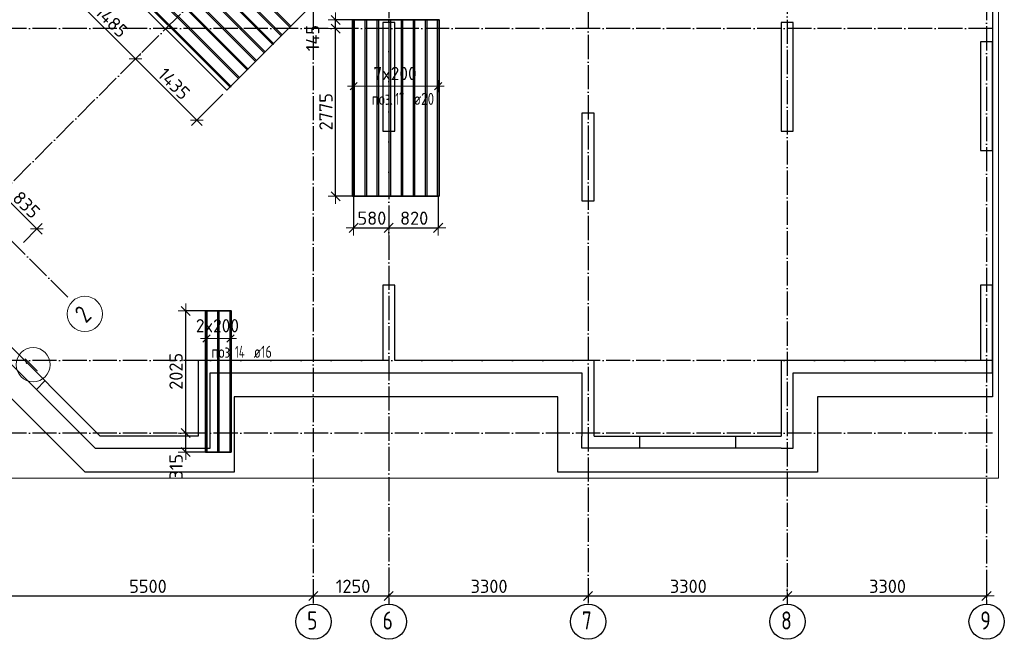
# Model space of a CAD drawing. Header units: millimetres. Extents: x -3483 to 105345, y -283423 to 72284.
# Tile 26 of 155: x 49036 to 65345, y -143417 to -133152. Entities that reach past the tile are written whole.
import ezdxf

# ---------------------------------------------------------------- set-up
doc = ezdxf.new("R2010")
doc.units = ezdxf.units.MM
doc.header["$PDMODE"] = 65
for name, pattern in [('______11', [500, 400, -50, 0, -50]), ('______2', [270, 200, -70]), ('______5', [1100, 800, -100, 100, -100])]:
    doc.linetypes.add(name, pattern=pattern)
for name, color, linetype, lineweight in [('Standard', 7, 'Continuous', 25), ('Колонна (1)', 7, 'Continuous', 35), ('Колонна (2)', 7, 'Continuous', 35), ('Размерная линия_ общее', 7, 'Continuous', 13), ('Стена_ общее', 7, 'Continuous', 35), ('Фундамент_ общее', 7, 'Continuous', 35)]:
    doc.layers.add(name, color=color, linetype=linetype, lineweight=lineweight)
doc.layers.add('Арм.стержн.Доп. Арм ниж.зоны У', color=7, linetype='Continuous', lineweight=35, true_color=0x1cff1c)
doc.layers.add('Осевая линия_ общее', color=7, linetype='______5', lineweight=13, true_color=0xa0a0a0)
doc.styles.add('ISOCPEUR', font='ISOCPEUR')
doc.dimstyles.new('DIMSTYLE_4', dxfattribs={"dimtxt": 220, "dimasz": 250, "dimexe": 0, "dimexo": 0, "dimgap": 110, "dimtad": 2, "dimdec": 0, "dimrnd": 5, "dimzin": 12, "dimdsep": 46, "dimtxsty": 'ISOCPEUR', "dimblk1": 'ALL_ML_STRICH', "dimblk2": 'ALL_ML_STRICH', "dimsah": 1, "dimcen": 0, "dimclrd": 7, "dimclre": 256, "dimclrt": 7, "dimadec": 0, "dimazin": 0, "dimtfac": 1, "dimtdec": 0, "dimtix": 1, "dimtmove": 2, "dimatfit": 3, "dimfxl": 0, "dimtzin": 0, "dimlwd": 0, "dimlwe": -3, "dimarcsym": 0})
doc.dimstyles.new('DIMSTYLE_5', dxfattribs={"dimtxt": 220, "dimasz": 250, "dimexe": 0, "dimexo": 0, "dimgap": 110, "dimtad": 2, "dimdec": 0, "dimrnd": 5, "dimzin": 12, "dimdsep": 46, "dimtxsty": 'ISOCPEUR', "dimblk1": 'ALL_ML_STRICH', "dimblk2": 'ALL_ML_STRICH', "dimsah": 1, "dimcen": 0, "dimclrd": 7, "dimclre": 256, "dimclrt": 7, "dimadec": 0, "dimazin": 0, "dimtfac": 1, "dimtdec": 0, "dimtix": 1, "dimtmove": 2, "dimatfit": 3, "dimfxl": 0, "dimtvp": 1.2, "dimtzin": 0, "dimlwd": 0, "dimlwe": -3, "dimarcsym": 0})

# ---------------------------------------------------------------- blocks, each defined once
blk = doc.blocks.new('ALL_ML_STRICH')
at = {"color": 0, "linetype": 'ByBlock', "lineweight": -2}
for p, q in [((-1, 0), (0.5, 0)), ((-0.3, -0.3), (0.3, 0.3)), ((0, -0.5), (0, 0.5))]:
    blk.add_line(p, q, dxfattribs=at)
blk = doc.blocks.new('*D103')
at = {"layer": 'DEFPOINTS', "color": 7, "linetype": 'Continuous', "lineweight": 13, "transparency": 33554687}
for p in [(48400, -142452), (48400, -142699), (53900, -142560)]:
    blk.add_point(p, dxfattribs=at)
at = {"layer": 'Размерная линия_ общее', "color": 253, "linetype": 'Continuous', "lineweight": -2, "true_color": 0xa0a0a0, "transparency": 33554687}
for p, q in [((48400, -142552), (48400, -142699)), ((53900, -142660), (53900, -142699))]:
    blk.add_line(p, q, dxfattribs=at)
at = {"layer": 'Размерная линия_ общее', "color": 7, "linetype": 'Continuous', "lineweight": -2, "transparency": 33554687}
blk.add_line((48400, -142699), (53900, -142699), dxfattribs=at)
at = {"layer": 'Размерная линия_ общее', "color": 7, "linetype": 'Continuous', "lineweight": 13, "transparency": 33554687, "xscale": 250, "yscale": 250, "zscale": 250, "rotation": 180}
blk.add_blockref('ALL_ML_STRICH', (48400, -142699), dxfattribs=at)
at = {"layer": 'Размерная линия_ общее', "color": 7, "linetype": 'Continuous', "lineweight": 13, "transparency": 33554687, "xscale": 250, "yscale": 250, "zscale": 250}
blk.add_blockref('ALL_ML_STRICH', (53900, -142699), dxfattribs=at)
at = {"layer": 'Размерная линия_ общее', "color": 7, "linetype": 'Continuous', "lineweight": 13, "transparency": 33554687, "insert": (51161, -142539), "char_height": 220, "width": 880, "attachment_point": 5, "style": 'ISOCPEUR'}
blk.add_mtext('\\A1;{5500}', dxfattribs=at)
blk = doc.blocks.new('*D104')
at = {"layer": 'DEFPOINTS', "color": 7, "linetype": 'Continuous', "lineweight": 13, "transparency": 33554687}
for p in [(53900, -142560), (53900, -142699), (55150, -142560)]:
    blk.add_point(p, dxfattribs=at)
at = {"layer": 'Размерная линия_ общее', "color": 253, "linetype": 'Continuous', "lineweight": -2, "true_color": 0xa0a0a0, "transparency": 33554687}
for p, q in [((53900, -142660), (53900, -142699)), ((55150, -142660), (55150, -142699))]:
    blk.add_line(p, q, dxfattribs=at)
at = {"layer": 'Размерная линия_ общее', "color": 7, "linetype": 'Continuous', "lineweight": -2, "transparency": 33554687}
blk.add_line((53900, -142699), (55150, -142699), dxfattribs=at)
at = {"layer": 'Размерная линия_ общее', "color": 7, "linetype": 'Continuous', "lineweight": 13, "transparency": 33554687, "xscale": 250, "yscale": 250, "zscale": 250, "rotation": 180}
blk.add_blockref('ALL_ML_STRICH', (53900, -142699), dxfattribs=at)
at = {"layer": 'Размерная линия_ общее', "color": 7, "linetype": 'Continuous', "lineweight": 13, "transparency": 33554687, "xscale": 250, "yscale": 250, "zscale": 250}
blk.add_blockref('ALL_ML_STRICH', (55150, -142699), dxfattribs=at)
at = {"layer": 'Размерная линия_ общее', "color": 7, "linetype": 'Continuous', "lineweight": 13, "transparency": 33554687, "insert": (54558, -142539), "char_height": 220, "width": 880, "attachment_point": 5, "style": 'ISOCPEUR'}
blk.add_mtext('\\A1;{1250}', dxfattribs=at)
blk = doc.blocks.new('*D105')
at = {"layer": 'DEFPOINTS', "color": 7, "linetype": 'Continuous', "lineweight": 13, "transparency": 33554687}
for p in [(55150, -142560), (55150, -142699), (58450, -142641)]:
    blk.add_point(p, dxfattribs=at)
at = {"layer": 'Размерная линия_ общее', "color": 253, "linetype": 'Continuous', "lineweight": -2, "true_color": 0xa0a0a0, "transparency": 33554687}
for p, q in [((55150, -142660), (55150, -142699)), ((58450, -142699), (58450, -142699))]:
    blk.add_line(p, q, dxfattribs=at)
at = {"layer": 'Размерная линия_ общее', "color": 7, "linetype": 'Continuous', "lineweight": -2, "transparency": 33554687}
blk.add_line((55150, -142699), (58450, -142699), dxfattribs=at)
at = {"layer": 'Размерная линия_ общее', "color": 7, "linetype": 'Continuous', "lineweight": 13, "transparency": 33554687, "xscale": 250, "yscale": 250, "zscale": 250, "rotation": 180}
blk.add_blockref('ALL_ML_STRICH', (55150, -142699), dxfattribs=at)
at = {"layer": 'Размерная линия_ общее', "color": 7, "linetype": 'Continuous', "lineweight": 13, "transparency": 33554687, "xscale": 250, "yscale": 250, "zscale": 250}
blk.add_blockref('ALL_ML_STRICH', (58450, -142699), dxfattribs=at)
at = {"layer": 'Размерная линия_ общее', "color": 7, "linetype": 'Continuous', "lineweight": 13, "transparency": 33554687, "insert": (56811, -142539), "char_height": 220, "width": 880, "attachment_point": 5, "style": 'ISOCPEUR'}
blk.add_mtext('\\A1;{3300}', dxfattribs=at)
blk = doc.blocks.new('*D106')
at = {"layer": 'DEFPOINTS', "color": 7, "linetype": 'Continuous', "lineweight": 13, "transparency": 33554687}
for p in [(58450, -142641), (58450, -142699), (61750, -142546)]:
    blk.add_point(p, dxfattribs=at)
at = {"layer": 'Размерная линия_ общее', "color": 253, "linetype": 'Continuous', "lineweight": -2, "true_color": 0xa0a0a0, "transparency": 33554687}
for p, q in [((58450, -142699), (58450, -142699)), ((61750, -142646), (61750, -142699))]:
    blk.add_line(p, q, dxfattribs=at)
at = {"layer": 'Размерная линия_ общее', "color": 7, "linetype": 'Continuous', "lineweight": -2, "transparency": 33554687}
blk.add_line((58450, -142699), (61750, -142699), dxfattribs=at)
at = {"layer": 'Размерная линия_ общее', "color": 7, "linetype": 'Continuous', "lineweight": 13, "transparency": 33554687, "xscale": 250, "yscale": 250, "zscale": 250, "rotation": 180}
blk.add_blockref('ALL_ML_STRICH', (58450, -142699), dxfattribs=at)
at = {"layer": 'Размерная линия_ общее', "color": 7, "linetype": 'Continuous', "lineweight": 13, "transparency": 33554687, "xscale": 250, "yscale": 250, "zscale": 250}
blk.add_blockref('ALL_ML_STRICH', (61750, -142699), dxfattribs=at)
at = {"layer": 'Размерная линия_ общее', "color": 7, "linetype": 'Continuous', "lineweight": 13, "transparency": 33554687, "insert": (60111, -142539), "char_height": 220, "width": 880, "attachment_point": 5, "style": 'ISOCPEUR'}
blk.add_mtext('\\A1;{3300}', dxfattribs=at)
blk = doc.blocks.new('*D107')
at = {"layer": 'DEFPOINTS', "color": 7, "linetype": 'Continuous', "lineweight": 13, "transparency": 33554687}
for p in [(61750, -142546), (61750, -142699), (65050, -142546)]:
    blk.add_point(p, dxfattribs=at)
at = {"layer": 'Размерная линия_ общее', "color": 253, "linetype": 'Continuous', "lineweight": -2, "true_color": 0xa0a0a0, "transparency": 33554687}
for p, q in [((61750, -142646), (61750, -142699)), ((65050, -142646), (65050, -142699))]:
    blk.add_line(p, q, dxfattribs=at)
at = {"layer": 'Размерная линия_ общее', "color": 7, "linetype": 'Continuous', "lineweight": -2, "transparency": 33554687}
blk.add_line((61750, -142699), (65050, -142699), dxfattribs=at)
at = {"layer": 'Размерная линия_ общее', "color": 7, "linetype": 'Continuous', "lineweight": 13, "transparency": 33554687, "xscale": 250, "yscale": 250, "zscale": 250, "rotation": 180}
blk.add_blockref('ALL_ML_STRICH', (61750, -142699), dxfattribs=at)
at = {"layer": 'Размерная линия_ общее', "color": 7, "linetype": 'Continuous', "lineweight": 13, "transparency": 33554687, "xscale": 250, "yscale": 250, "zscale": 250}
blk.add_blockref('ALL_ML_STRICH', (65050, -142699), dxfattribs=at)
at = {"layer": 'Размерная линия_ общее', "color": 7, "linetype": 'Continuous', "lineweight": 13, "transparency": 33554687, "insert": (63411, -142539), "char_height": 220, "width": 880, "attachment_point": 5, "style": 'ISOCPEUR'}
blk.add_mtext('\\A1;{3300}', dxfattribs=at)
blk = doc.blocks.new('СЛОЖНЫЙ_ОБЪЕКТ_4')
at = {"layer": 'Колонна (1)', "color": 9, "lineweight": -3, "true_color": 0xc7c7c7, "transparency": 33554687}
for p, q in [((55050, -133200), (55050, -135000)), ((55250, -133200), (55050, -133200)), ((55250, -135000), (55250, -133200)), ((61650, -133200), (61650, -135000)), ((61850, -133200), (61650, -133200)), ((61850, -135000), (61850, -133200)), ((64950, -133520), (64950, -135320)), ((65150, -133520), (64950, -133520)), ((65150, -135320), (65150, -133520)), ((55050, -135000), (55250, -135000)), ((61650, -135000), (61850, -135000)), ((64950, -135320), (65150, -135320))]:
    blk.add_line(p, q, dxfattribs=at)
at = {"layer": 'Колонна (2)', "color": 9, "lineweight": -3, "true_color": 0xc7c7c7, "transparency": 33554687}
for p, q in [((58350, -134700), (58350, -136150)), ((58550, -134700), (58350, -134700)), ((58550, -136150), (58550, -134700)), ((58350, -136150), (58550, -136150))]:
    blk.add_line(p, q, dxfattribs=at)
at = {"layer": 'Стена_ общее', "color": 9, "linetype": 'Continuous', "lineweight": -3, "true_color": 0xc7c7c7, "transparency": 33554687}
for p, q in [((50286, -140250), (47397, -137361)), ((47680, -137361), (50368, -140050)), ((55050, -137550), (55050, -138800)), ((55250, -137550), (55050, -137550)), ((55250, -138800), (55250, -137550)), ((64950, -137550), (64950, -138800)), ((65150, -137550), (64950, -137550)), ((65150, -139000), (65150, -137550)), ((51990, -138800), (51990, -139000)), ((55050, -138800), (51990, -138800)), ((58350, -138800), (55250, -138800)), ((58550, -138800), (58350, -138800)), ((58550, -140050), (58550, -138800)), ((61650, -138800), (61650, -139000)), ((64950, -138800), (61650, -138800)), ((51990, -139000), (51990, -140050)), ((52190, -139000), (58350, -139000)), ((52190, -140250), (52190, -139000)), ((58350, -139000), (58350, -140050)), ((61650, -139000), (61650, -140050)), ((61850, -140250), (61850, -139000)), ((61850, -139000), (64950, -139000)), ((64950, -139000), (65150, -139000)), ((51990, -140050), (50368, -140050)), ((58350, -140250), (58350, -140050)), ((58550, -140050), (61650, -140050)), ((50286, -140250), (51990, -140250)), ((51990, -140250), (52190, -140250)), ((61650, -140250), (58350, -140250)), ((61650, -140250), (61850, -140250))]:
    blk.add_line(p, q, dxfattribs=at)
at = {"layer": 'Стена_ общее', "color": 9, "linetype": '______2', "lineweight": -3, "true_color": 0xc7c7c7, "transparency": 33554687}
for p, q in [((49313, -139278), (49455, -139136)), ((59300, -140050), (59300, -140250)), ((60900, -140250), (60900, -140050))]:
    blk.add_line(p, q, dxfattribs=at)
blk = doc.blocks.new('*D429')
at = {"layer": 'DEFPOINTS', "color": 7, "linetype": 'Continuous', "lineweight": 13, "transparency": 33554687}
for p in [(54627, -133300), (54269, -136076), (54678, -136076)]:
    blk.add_point(p, dxfattribs=at)
at = {"layer": 'Размерная линия_ общее', "color": 253, "linetype": 'Continuous', "lineweight": -2, "true_color": 0xa0a0a0, "transparency": 33554687}
for p, q in [((54527, -133300), (54269, -133300)), ((54578, -136076), (54269, -136076))]:
    blk.add_line(p, q, dxfattribs=at)
at = {"layer": 'Размерная линия_ общее', "color": 7, "linetype": 'Continuous', "lineweight": -2, "transparency": 33554687}
blk.add_line((54269, -136076), (54269, -133300), dxfattribs=at)
at = {"layer": 'Размерная линия_ общее', "color": 7, "linetype": 'Continuous', "lineweight": 13, "transparency": 33554687, "xscale": 250, "yscale": 250, "zscale": 250}
for p, rotation in [((54269, -133300), 90), ((54269, -136076), 270)]:
    blk.add_blockref('ALL_ML_STRICH', p, dxfattribs=dict(at, rotation=rotation))
at = {"layer": 'Размерная линия_ общее', "color": 7, "linetype": 'Continuous', "lineweight": 13, "transparency": 33554687, "insert": (54109, -134677), "char_height": 220, "width": 880, "attachment_point": 5, "rotation": 90, "style": 'ISOCPEUR'}
blk.add_mtext('\\A1;{2775}', dxfattribs=at)
blk = doc.blocks.new('*D430')
at = {"layer": 'DEFPOINTS', "color": 7, "linetype": 'Continuous', "lineweight": 13, "transparency": 33554687}
for p in [(54669, -133156), (54269, -133300), (54627, -133300)]:
    blk.add_point(p, dxfattribs=at)
at = {"layer": 'Размерная линия_ общее', "color": 253, "linetype": 'Continuous', "lineweight": -2, "true_color": 0xa0a0a0, "transparency": 33554687}
for p, q in [((54569, -133156), (54269, -133156)), ((54527, -133300), (54269, -133300))]:
    blk.add_line(p, q, dxfattribs=at)
at = {"layer": 'Размерная линия_ общее', "color": 7, "linetype": 'Continuous', "lineweight": -2, "transparency": 33554687}
blk.add_line((54269, -133300), (54269, -133156), dxfattribs=at)
at = {"layer": 'Размерная линия_ общее', "color": 7, "linetype": 'Continuous', "lineweight": 13, "transparency": 33554687, "xscale": 250, "yscale": 250, "zscale": 250}
for p, rotation in [((54269, -133156), 90), ((54269, -133300), 270)]:
    blk.add_blockref('ALL_ML_STRICH', p, dxfattribs=dict(at, rotation=rotation))
at = {"layer": 'Размерная линия_ общее', "color": 7, "linetype": 'Continuous', "lineweight": 13, "transparency": 33554687, "insert": (53889, -133456), "char_height": 220, "width": 660, "attachment_point": 5, "rotation": 90, "style": 'ISOCPEUR'}
blk.add_mtext('\\A1;{145}', dxfattribs=at)
blk = doc.blocks.new('*D431')
at = {"layer": 'DEFPOINTS', "color": 7, "linetype": 'Continuous', "lineweight": 13, "transparency": 33554687}
for p in [(51816, -140000), (51786, -140316), (52232, -140316)]:
    blk.add_point(p, dxfattribs=at)
at = {"layer": 'Размерная линия_ общее', "color": 253, "linetype": 'Continuous', "lineweight": -2, "true_color": 0xa0a0a0, "transparency": 33554687}
for p, q in [((51786, -140000), (51786, -140000)), ((52132, -140316), (51786, -140316))]:
    blk.add_line(p, q, dxfattribs=at)
at = {"layer": 'Размерная линия_ общее', "color": 7, "linetype": 'Continuous', "lineweight": -2, "transparency": 33554687}
blk.add_line((51786, -140316), (51786, -140000), dxfattribs=at)
at = {"layer": 'Размерная линия_ общее', "color": 7, "linetype": 'Continuous', "lineweight": 13, "transparency": 33554687, "xscale": 250, "yscale": 250, "zscale": 250}
for p, rotation in [((51786, -140000), 90), ((51786, -140316), 270)]:
    blk.add_blockref('ALL_ML_STRICH', p, dxfattribs=dict(at, rotation=rotation))
at = {"layer": 'Размерная линия_ общее', "color": 7, "linetype": 'Continuous', "lineweight": 13, "transparency": 33554687, "insert": (51627, -140558), "char_height": 220, "width": 660, "attachment_point": 5, "rotation": 90, "style": 'ISOCPEUR'}
blk.add_mtext('\\A1;{315}', dxfattribs=at)
blk = doc.blocks.new('*D432')
at = {"layer": 'DEFPOINTS', "color": 7, "linetype": 'Continuous', "lineweight": 13, "transparency": 33554687}
for p in [(52224, -137976), (51786, -140000), (51816, -140000)]:
    blk.add_point(p, dxfattribs=at)
at = {"layer": 'Размерная линия_ общее', "color": 253, "linetype": 'Continuous', "lineweight": -2, "true_color": 0xa0a0a0, "transparency": 33554687}
for p, q in [((52124, -137976), (51786, -137976)), ((51786, -140000), (51786, -140000))]:
    blk.add_line(p, q, dxfattribs=at)
at = {"layer": 'Размерная линия_ общее', "color": 7, "linetype": 'Continuous', "lineweight": -2, "transparency": 33554687}
blk.add_line((51786, -140000), (51786, -137976), dxfattribs=at)
at = {"layer": 'Размерная линия_ общее', "color": 7, "linetype": 'Continuous', "lineweight": 13, "transparency": 33554687, "xscale": 250, "yscale": 250, "zscale": 250}
for p, rotation in [((51786, -137976), 90), ((51786, -140000), 270)]:
    blk.add_blockref('ALL_ML_STRICH', p, dxfattribs=dict(at, rotation=rotation))
at = {"layer": 'Размерная линия_ общее', "color": 7, "linetype": 'Continuous', "lineweight": 13, "transparency": 33554687, "insert": (51626, -138977), "char_height": 220, "width": 880, "attachment_point": 5, "rotation": 90, "style": 'ISOCPEUR'}
blk.add_mtext('\\A1;{2025}', dxfattribs=at)
blk = doc.blocks.new('*D433')
at = {"layer": 'DEFPOINTS', "color": 7, "linetype": 'Continuous', "lineweight": 13, "transparency": 33554687}
for p in [(54568, -135958), (55150, -136377), (54568, -136600)]:
    blk.add_point(p, dxfattribs=at)
at = {"layer": 'Размерная линия_ общее', "color": 253, "linetype": 'Continuous', "lineweight": -2, "true_color": 0xa0a0a0, "transparency": 33554687}
for p, q in [((54568, -136058), (54568, -136600)), ((55150, -136600), (55150, -136600))]:
    blk.add_line(p, q, dxfattribs=at)
at = {"layer": 'Размерная линия_ общее', "color": 7, "linetype": 'Continuous', "lineweight": -2, "transparency": 33554687}
blk.add_line((54568, -136600), (55150, -136600), dxfattribs=at)
at = {"layer": 'Размерная линия_ общее', "color": 7, "linetype": 'Continuous', "lineweight": 13, "transparency": 33554687, "xscale": 250, "yscale": 250, "zscale": 250, "rotation": 180}
blk.add_blockref('ALL_ML_STRICH', (54568, -136600), dxfattribs=at)
at = {"layer": 'Размерная линия_ общее', "color": 7, "linetype": 'Continuous', "lineweight": 13, "transparency": 33554687, "xscale": 250, "yscale": 250, "zscale": 250}
blk.add_blockref('ALL_ML_STRICH', (55150, -136600), dxfattribs=at)
at = {"layer": 'Размерная линия_ общее', "color": 7, "linetype": 'Continuous', "lineweight": 13, "transparency": 33554687, "insert": (54870, -136440), "char_height": 220, "width": 660, "attachment_point": 5, "style": 'ISOCPEUR'}
blk.add_mtext('\\A1;{580}', dxfattribs=at)
blk = doc.blocks.new('*D434')
at = {"layer": 'DEFPOINTS', "color": 7, "linetype": 'Continuous', "lineweight": 13, "transparency": 33554687}
for p in [(55968, -135969), (55150, -136377), (55150, -136600)]:
    blk.add_point(p, dxfattribs=at)
at = {"layer": 'Размерная линия_ общее', "color": 253, "linetype": 'Continuous', "lineweight": -2, "true_color": 0xa0a0a0, "transparency": 33554687}
for p, q in [((55968, -136069), (55968, -136600)), ((55150, -136600), (55150, -136600))]:
    blk.add_line(p, q, dxfattribs=at)
at = {"layer": 'Размерная линия_ общее', "color": 7, "linetype": 'Continuous', "lineweight": -2, "transparency": 33554687}
blk.add_line((55150, -136600), (55968, -136600), dxfattribs=at)
at = {"layer": 'Размерная линия_ общее', "color": 7, "linetype": 'Continuous', "lineweight": 13, "transparency": 33554687, "xscale": 250, "yscale": 250, "zscale": 250, "rotation": 180}
blk.add_blockref('ALL_ML_STRICH', (55150, -136600), dxfattribs=at)
at = {"layer": 'Размерная линия_ общее', "color": 7, "linetype": 'Continuous', "lineweight": 13, "transparency": 33554687, "xscale": 250, "yscale": 250, "zscale": 250}
blk.add_blockref('ALL_ML_STRICH', (55968, -136600), dxfattribs=at)
at = {"layer": 'Размерная линия_ общее', "color": 7, "linetype": 'Continuous', "lineweight": 13, "transparency": 33554687, "insert": (55570, -136440), "char_height": 220, "width": 660, "attachment_point": 5, "style": 'ISOCPEUR'}
blk.add_mtext('\\A1;{820}', dxfattribs=at)
blk = doc.blocks.new('*D436')
at = {"layer": 'DEFPOINTS', "color": 7, "linetype": 'Continuous', "lineweight": 13, "transparency": 33554687}
for p in [(48658, -136100), (48731, -136027), (49026, -136911)]:
    blk.add_point(p, dxfattribs=at)
at = {"layer": 'Размерная линия_ общее', "color": 253, "linetype": 'Continuous', "lineweight": -2, "true_color": 0xa0a0a0, "transparency": 33554687}
for p, q in [((48729, -136029), (48731, -136027)), ((49097, -136841), (49321, -136617))]:
    blk.add_line(p, q, dxfattribs=at)
at = {"layer": 'Размерная линия_ общее', "color": 7, "linetype": 'Continuous', "lineweight": -2, "transparency": 33554687}
blk.add_line((48731, -136027), (49321, -136617), dxfattribs=at)
at = {"layer": 'Размерная линия_ общее', "color": 7, "linetype": 'Continuous', "lineweight": 13, "transparency": 33554687, "xscale": 250, "yscale": 250, "zscale": 250}
for p, rotation in [((48731, -136027), 134.9999999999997), ((49321, -136617), 314.9999999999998)]:
    blk.add_blockref('ALL_ML_STRICH', p, dxfattribs=dict(at, rotation=rotation))
at = {"layer": 'Размерная линия_ общее', "color": 7, "linetype": 'Continuous', "lineweight": 13, "transparency": 33554687, "insert": (49147, -136217), "char_height": 220, "width": 660, "attachment_point": 5, "rotation": 315, "style": 'ISOCPEUR'}
blk.add_mtext('\\A1;{835}', dxfattribs=at)
blk = doc.blocks.new('*D439')
at = {"layer": 'DEFPOINTS', "color": 7, "linetype": 'Continuous', "lineweight": 13, "transparency": 33554687}
for p in [(50405, -132253), (49906, -132752), (50976, -133783)]:
    blk.add_point(p, dxfattribs=at)
at = {"layer": 'Размерная линия_ общее', "color": 253, "linetype": 'Continuous', "lineweight": -2, "true_color": 0xa0a0a0, "transparency": 33554687}
for p, q in [((50334, -132324), (49906, -132752)), ((50956, -133802), (50956, -133802))]:
    blk.add_line(p, q, dxfattribs=at)
at = {"layer": 'Размерная линия_ общее', "color": 7, "linetype": 'Continuous', "lineweight": -2, "transparency": 33554687}
blk.add_line((49906, -132752), (50956, -133802), dxfattribs=at)
at = {"layer": 'Размерная линия_ общее', "color": 7, "linetype": 'Continuous', "lineweight": 13, "transparency": 33554687, "xscale": 250, "yscale": 250, "zscale": 250}
for p, rotation in [((49906, -132752), 135.0000000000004), ((50956, -133802), 315.0000000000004)]:
    blk.add_blockref('ALL_ML_STRICH', p, dxfattribs=dict(at, rotation=rotation))
at = {"layer": 'Размерная линия_ общее', "color": 7, "linetype": 'Continuous', "lineweight": 13, "transparency": 33554687, "insert": (50560, -133179), "char_height": 220, "width": 880, "attachment_point": 5, "rotation": 315, "style": 'ISOCPEUR'}
blk.add_mtext('\\A1;{1485}', dxfattribs=at)
blk = doc.blocks.new('*D440')
at = {"layer": 'DEFPOINTS', "color": 7, "linetype": 'Continuous', "lineweight": 13, "transparency": 33554687}
for p in [(50956, -133802), (50976, -133783), (52469, -134318)]:
    blk.add_point(p, dxfattribs=at)
at = {"layer": 'Размерная линия_ общее', "color": 253, "linetype": 'Continuous', "lineweight": -2, "true_color": 0xa0a0a0, "transparency": 33554687}
for p, q in [((50956, -133802), (50956, -133802)), ((52399, -134388), (51971, -134816))]:
    blk.add_line(p, q, dxfattribs=at)
at = {"layer": 'Размерная линия_ общее', "color": 7, "linetype": 'Continuous', "lineweight": -2, "transparency": 33554687}
blk.add_line((50956, -133802), (51971, -134816), dxfattribs=at)
at = {"layer": 'Размерная линия_ общее', "color": 7, "linetype": 'Continuous', "lineweight": 13, "transparency": 33554687, "xscale": 250, "yscale": 250, "zscale": 250}
for p, rotation in [((50956, -133802), 135.0000000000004), ((51971, -134816), 315.0000000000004)]:
    blk.add_blockref('ALL_ML_STRICH', p, dxfattribs=dict(at, rotation=rotation))
at = {"layer": 'Размерная линия_ общее', "color": 7, "linetype": 'Continuous', "lineweight": 13, "transparency": 33554687, "insert": (51592, -134212), "char_height": 220, "width": 880, "attachment_point": 5, "rotation": 315, "style": 'ISOCPEUR'}
blk.add_mtext('\\A1;{1435}', dxfattribs=at)
blk = doc.blocks.new('СЛОЖНЫЙ_ОБЪЕКТ_8')
at = {"layer": 'Осевая линия_ общее', "color": 253, "linetype": '______11', "lineweight": -3, "true_color": 0xa0a0a0, "transparency": 33554687}
for p, q in [((46817, -137941), (62890, -121869)), ((49836, -137750), (48019, -135933))]:
    blk.add_line(p, q, dxfattribs=at)
at = {"layer": 'Осевая линия_ общее', "color": 7, "linetype": 'Continuous', "lineweight": 13, "transparency": 33554687}
for centre, radius in [((50115, -138026), 292), ((49259, -138867), 282)]:
    blk.add_circle(centre, radius, dxfattribs=at)
at = {"layer": 'Осевая линия_ общее', "color": 7, "linetype": 'Continuous', "lineweight": 13, "transparency": 33554687, "char_height": 300, "attachment_point": 7, "rotation": 45, "style": 'ISOCPEUR'}
for s, insert, width in [('\\W0.78;2', (50133, -138192), 326.41), ('\\W0.56;1', (49298, -139013), 233.33)]:
    blk.add_mtext(s, dxfattribs=dict(at, insert=insert, width=width))

msp = doc.modelspace()

# ---------------------------------------------------------------- linework, layer by layer
at = {"layer": 'Standard', "color": 7, "linetype": 'Continuous', "lineweight": 13, "transparency": 33554687}
msp.add_lwpolyline([(39250, -140750), (65250, -140750), (65250, -93310), (39250, -93310), (39250, -140750)], dxfattribs=at)
at = {"layer": 'Арм.стержн.Доп. Арм ниж.зоны У', "color": 7, "linetype": 'Continuous', "lineweight": 25, "transparency": 33554687}
for p, q in [((54507.9, -134313.3), (54627.9, -134193.3)), ((55907.9, -134313.3), (56027.9, -134193.3)), ((52068.6, -138492.2), (52188.6, -138372.2)), ((52468.6, -138492.2), (52588.6, -138372.2))]:
    msp.add_line(p, q, dxfattribs=at)
at = {"layer": 'Арм.стержн.Доп. Арм ниж.зоны У', "color": 253, "linetype": 'Continuous', "lineweight": -3, "true_color": 0xa0a0a0, "transparency": 33554687}
for p, q in [((54567.9, -134253.3), (54567.9, -134153.3)), ((55967.9, -134253.3), (55967.9, -134153.3)), ((54567.9, -134253.3), (54567.9, -134353.3)), ((55967.9, -134253.3), (55967.9, -134353.3)), ((52128.6, -138432.2), (52128.6, -138332.2)), ((52128.6, -138432.2), (52128.6, -138532.2)), ((52528.6, -138432.2), (52528.6, -138332.2)), ((52528.6, -138432.2), (52528.6, -138532.2))]:
    msp.add_line(p, q, dxfattribs=at)
at = {"layer": 'Арм.стержн.Доп. Арм ниж.зоны У', "color": 7, "linetype": 'Continuous', "lineweight": 13, "transparency": 33554687}
for p, q in [((54567.9, -134253.3), (54467.9, -134253.3)), ((55967.9, -134253.3), (56067.9, -134253.3)), ((52128.6, -138432.2), (52028.6, -138432.2)), ((52128.6, -138432.2), (52528.6, -138432.2)), ((52528.6, -138432.2), (52628.6, -138432.2))]:
    msp.add_line(p, q, dxfattribs=at)
at = {"layer": 'Арм.стержн.Доп. Арм ниж.зоны У', "color": 52, "linetype": 'Continuous', "lineweight": 35, "transparency": 33554687}
for points in [[(53858.9, -132928.1), (51794.2, -130863.4), (50404.7, -132252.8), (52469.5, -134317.6), (53858.9, -132928.1)], [(55986.9, -136076), (55986.9, -133156), (54548.9, -133156), (54548.9, -136076), (55986.9, -136076)], [(52541.6, -140316.5), (52541.6, -137976.5), (52115.6, -137976.5), (52115.6, -140316.5), (52541.6, -140316.5)]]:
    msp.add_lwpolyline(points, dxfattribs=at)
at = {"layer": 'Арм.стержн.Доп. Арм ниж.зоны У', "color": 180, "linetype": 'Continuous', "lineweight": 25, "transparency": 33554687}
for points in [[(51460.8, -131196.8), (53525.5, -133261.5), (53510, -133277.1), (51445.2, -131212.3), (51460.8, -131196.8)], [(51319.3, -131338.2), (53384.1, -133402.9), (53368.5, -133418.5), (51303.8, -131353.7), (51319.3, -131338.2)], [(51177.9, -131479.6), (53242.7, -133544.4), (53227.1, -133559.9), (51162.4, -131495.2), (51177.9, -131479.6)], [(50895.1, -131762.4), (52959.8, -133827.2), (52944.3, -133842.8), (50879.5, -131778), (50895.1, -131762.4)], [(51036.5, -131621), (53101.3, -133685.8), (53085.7, -133701.3), (51020.9, -131636.6), (51036.5, -131621)], [(50753.7, -131903.9), (52818.4, -133968.6), (52802.9, -133984.2), (50738.1, -131919.4), (50753.7, -131903.9)], [(50612.2, -132045.3), (52677, -134110), (52661.4, -134125.6), (50596.7, -132060.8), (50612.2, -132045.3)], [(50470.8, -132186.7), (52535.6, -134251.5), (52520, -134267), (50455.3, -132202.3), (50470.8, -132186.7)]]:
    msp.add_lwpolyline(points, dxfattribs=at)
at = {"layer": 'Арм.стержн.Доп. Арм ниж.зоны У', "color": 240, "linetype": 'Continuous', "lineweight": 25, "transparency": 33554687}
for points in [[(54577.9, -133156), (54577.9, -136076), (54557.9, -136076), (54557.9, -133156), (54577.9, -133156)], [(54777.9, -133156), (54777.9, -136076), (54757.9, -136076), (54757.9, -133156), (54777.9, -133156)], [(54977.9, -133156), (54977.9, -136076), (54957.9, -136076), (54957.9, -133156), (54977.9, -133156)], [(55177.9, -133156), (55177.9, -136076), (55157.9, -136076), (55157.9, -133156), (55177.9, -133156)], [(55377.9, -133156), (55377.9, -136076), (55357.9, -136076), (55357.9, -133156), (55377.9, -133156)], [(55577.9, -133156), (55577.9, -136076), (55557.9, -136076), (55557.9, -133156), (55577.9, -133156)], [(55777.9, -133156), (55777.9, -136076), (55757.9, -136076), (55757.9, -133156), (55777.9, -133156)], [(55977.9, -133156), (55977.9, -136076), (55957.9, -136076), (55957.9, -133156), (55977.9, -133156)]]:
    msp.add_lwpolyline(points, dxfattribs=at)
at = {"layer": 'Арм.стержн.Доп. Арм ниж.зоны У', "color": 7, "linetype": 'Continuous', "lineweight": 13, "transparency": 33554687}
msp.add_lwpolyline([(54567.9, -134253.3), (54694.9, -134253.3), (54694.9, -134253.3), (55967.9, -134253.3)], dxfattribs=at)
at = {"layer": 'Арм.стержн.Доп. Арм ниж.зоны У', "color": 41, "linetype": 'Continuous', "lineweight": 25, "transparency": 33554687}
for points in [[(52120.6, -140316.5), (52120.6, -137976.5), (52136.6, -137976.5), (52136.6, -140316.5), (52120.6, -140316.5)], [(52320.6, -140316.5), (52320.6, -137976.5), (52336.6, -137976.5), (52336.6, -140316.5), (52320.6, -140316.5)], [(52520.6, -140316.5), (52520.6, -137976.5), (52536.6, -137976.5), (52536.6, -140316.5), (52520.6, -140316.5)]]:
    msp.add_lwpolyline(points, dxfattribs=at)
at = {"layer": 'Осевая линия_ общее', "color": 253, "linetype": '______11', "lineweight": -3, "true_color": 0xa0a0a0, "transparency": 33554687}
for p, q in [((53900, -93410), (53900, -142827.9)), ((55150, -99220), (55150, -142827.9)), ((58450, -118400), (58450, -142827.9)), ((61750, -122150), (61750, -142827.9)), ((65050, -125260), (65050, -142827.9)), ((65150, -133300), (37142.2, -133300)), ((65150, -138800), (37142.2, -138800)), ((65150, -140000), (37142.2, -140000))]:
    msp.add_line(p, q, dxfattribs=at)
at = {"layer": 'Осевая линия_ общее', "color": 7, "linetype": 'Continuous', "lineweight": -3, "transparency": 33554687}
for centre in [(53902.4, -143124.6), (55152.4, -143124.6), (58452.4, -143124.6), (61752.4, -143124.6), (65052.4, -143124.6)]:
    msp.add_circle(centre, 292.4, dxfattribs=at)
at = {"layer": 'Фундамент_ общее', "color": 7, "lineweight": 25, "transparency": 33554687}
for p, q in [((65150, -125500), (65150, -139400)), ((50119.9, -140650), (46831.3, -137361.4)), ((52590, -139400), (52590, -140650)), ((57950, -139400), (52590, -139400)), ((57950, -140650), (57950, -139400)), ((62250, -139400), (62250, -140650)), ((65150, -139400), (62250, -139400)), ((52590, -140650), (50119.9, -140650)), ((62250, -140650), (57950, -140650))]:
    msp.add_line(p, q, dxfattribs=at)
at = {"layer": 'Фундамент_ общее', "color": 7, "linetype": 'Continuous', "lineweight": 25, "transparency": 33554687}
for p, q in [((65150, -125500), (65150, -139400)), ((50119.9, -140650), (46831.3, -137361.4)), ((52590, -139400), (52590, -140650)), ((57950, -139400), (52590, -139400)), ((57950, -140650), (57950, -139400)), ((62250, -139400), (62250, -140650)), ((65150, -139400), (62250, -139400)), ((52590, -140650), (50119.9, -140650)), ((62250, -140650), (57950, -140650))]:
    msp.add_line(p, q, dxfattribs=at)

# ---------------------------------------------------------------- block references
at = {"layer": 'Осевая линия_ общее', "color": 253, "linetype": '______11', "lineweight": -3, "true_color": 0xa0a0a0, "transparency": 33554687}
msp.add_blockref('СЛОЖНЫЙ_ОБЪЕКТ_8', (0, 0), dxfattribs=at)
at = {"layer": 'Стена_ общее', "color": 9, "linetype": 'Continuous', "lineweight": -3, "true_color": 0xc7c7c7, "transparency": 33554687}
msp.add_blockref('СЛОЖНЫЙ_ОБЪЕКТ_4', (0, 0), dxfattribs=at)

# ---------------------------------------------------------------- texts
at = {"layer": 'Арм.стержн.Доп. Арм ниж.зоны У', "color": 7, "linetype": 'Continuous', "lineweight": 13, "transparency": 33554687, "char_height": 220, "width": 873.359, "attachment_point": 7, "style": 'ISOCPEUR'}
for s, insert in [('\\W0.95;7x200', (54893.9, -134153.3)), ('\\W0.95;2x200', (51954.6, -138332.2))]:
    msp.add_mtext(s, dxfattribs=dict(at, insert=insert))
at = {"layer": 'Арм.стержн.Доп. Арм ниж.зоны У', "color": 7, "linetype": 'Continuous', "lineweight": 25, "transparency": 33554687, "char_height": 200, "attachment_point": 7, "style": 'ISOCPEUR'}
for s, insert, width in [('\\W0.62;17', (55257.9, -134563.3), 262.378), ('\\W0.79; ø20 ', (55457.9, -134563.3), 661.987), ('\\W0.77;поз.', (54866.3, -134563.3), 468.039), ('\\W0.77;поз.', (52211.1, -138754), 468.039), ('\\W0.64;14', (52602.8, -138754), 280.312), ('\\W0.74; ø16 ', (52819.5, -138754), 624.254)]:
    msp.add_mtext(s, dxfattribs=dict(at, insert=insert, width=width))
at = {"layer": 'Осевая линия_ общее', "color": 7, "linetype": 'Continuous', "lineweight": -3, "transparency": 33554687, "char_height": 300, "width": 326.407, "attachment_point": 7, "style": 'ISOCPEUR'}
for s, insert in [('\\W0.78;5', (53797.4, -143255.1)), ('\\W0.78;6', (55047.4, -143255.1)), ('\\W0.78;7', (58347.4, -143255.1)), ('\\W0.78;8', (61647.4, -143255.1)), ('\\W0.78;9', (64947.4, -143255.1))]:
    msp.add_mtext(s, dxfattribs=dict(at, insert=insert))

# ---------------------------------------------------------------- dimensions: what is measured, and where the dimension line sits
at = {"layer": 'Размерная линия_ общее', "color": 7, "linetype": 'Continuous', "lineweight": 13, "transparency": 33554687}
for base, p1, p2, angle, dimstyle, picture, middle in [((50956.3, -133802.1), (50334, -132323.5), (50956.3, -133802.1), 315, 'DIMSTYLE_4', '*D439', (50559.8, -133179.3)), ((54268.9, -133156), (54527.2, -133300), (54568.8, -133156), 90, 'DIMSTYLE_5', '*D430', (53888.9, -133456.2)), ((54268.9, -133300), (54578.2, -136076), (54527.2, -133300), 90, 'DIMSTYLE_4', '*D429', (54108.9, -134677)), ((51970.6, -134816.4), (50956.3, -133802.1), (52398.7, -134388.3), 315, 'DIMSTYLE_4', '*D440', (51592.2, -134211.7)), ((49320.7, -136617), (48729, -136029.4), (49097.1, -136840.6), 315, 'DIMSTYLE_4', '*D436', (49146.8, -136216.8)), ((51786.1412, -137976.4564), (51786.1412, -140000), (52123.6787, -137976.4564), 90, 'DIMSTYLE_4', '*D432', (51626.1412, -138977.2282)), ((51786.1412, -140000), (52132.3428, -140316.4564), (51786.1412, -140000), 90, 'DIMSTYLE_5', '*D431', (51626.8657, -140557.5652))]:
    dim = msp.add_linear_dim(base=base, p1=p1, p2=p2, angle=angle, dimstyle=dimstyle, override={"dimpost": '<>', "dimclrd": 7, "dimclre": 253, "dimclrt": 7, "dimlwd": 0, "dimlwe": 65533}, dxfattribs=at)
    dim.commit()
    dim.dimension.update_dxf_attribs({"geometry": picture, "text_midpoint": middle, "dimtype": 160})
for base, p1, p2, dimstyle, picture, middle in [((55150, -136599.9), (54567.9, -136058.2), (55150, -136599.9), 'DIMSTYLE_5', '*D433', (54870, -136439.9)), ((55967.9, -136599.9), (55150, -136599.9), (55967.9, -136069.3), 'DIMSTYLE_4', '*D434', (55570, -136439.9)), ((53900, -142698.8), (48400, -142551.6), (53900, -142660), 'DIMSTYLE_4', '*D103', (51161, -142538.8)), ((55150, -142698.8), (53900, -142660), (55150, -142660), 'DIMSTYLE_4', '*D104', (54558, -142538.8)), ((58450, -142698.8), (55150, -142660), (58450, -142698.8), 'DIMSTYLE_4', '*D105', (56811, -142538.8)), ((61750, -142698.8), (58450, -142698.8), (61750, -142646.4), 'DIMSTYLE_4', '*D106', (60111, -142538.8)), ((65050, -142698.8), (61750, -142646.4), (65050, -142646.4), 'DIMSTYLE_4', '*D107', (63411, -142538.8))]:
    dim = msp.add_linear_dim(base=base, p1=p1, p2=p2, dimstyle=dimstyle, override={"dimpost": '<>', "dimclrd": 7, "dimclre": 253, "dimclrt": 7, "dimlwd": 0, "dimlwe": 65533}, dxfattribs=at)
    dim.commit()
    dim.dimension.update_dxf_attribs({"geometry": picture, "text_midpoint": middle, "dimtype": 160})

doc.saveas('drawing.dxf')
